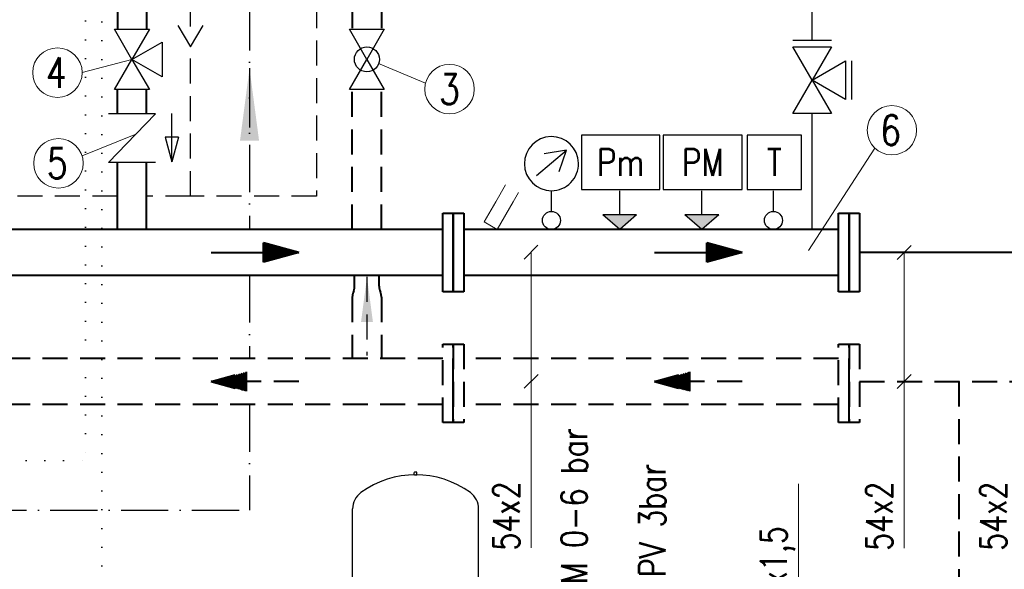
# Model space of a CAD drawing. Header units: millimetres. Extents: x -1200 to 89261, y -18765 to 52904.
# Tile 7 of 20: x 32863 to 40364, y -6370 to -2181. Entities that reach past the tile are written whole.
import ezdxf
from ezdxf.enums import TextEntityAlignment as Align

# ---------------------------------------------------------------- set-up
doc = ezdxf.new("R2010")
doc.units = ezdxf.units.MM
doc.header["$LTSCALE"] = 15
for name, pattern in [('ACAD_ISO10W100', [18, 12, -3, 0, -3]), ('DASHED', [19.05, 12.7, -6.35]), ('TEČKOVANÁ2', [3.175, 0, -3.175]), ('ČÁRKOVANÁ', [19.05, 12.7, -6.35])]:
    doc.linetypes.add(name, pattern=pattern)
for name, color, linetype in [('T_armatury', 7, 'Continuous'), ('T_odvod_kondenzatu', 4, 'ČÁRKOVANÁ'), ('T_regulace', 40, 'TEČKOVANÁ2'), ('T_zarizeni', 4, 'Continuous'), ('T_zemni_plyn', 6, 'ACAD_ISO10W100')]:
    doc.layers.add(name, color=color, linetype=linetype)
for name, color, linetype, lineweight in [('T_potrubi_privodni', 1, 'Continuous', 40), ('T_potrubi_zpetne', 5, 'DASHED', 40), ('T_text', 3, 'Continuous', 18)]:
    doc.layers.add(name, color=color, linetype=linetype, lineweight=lineweight)
doc.styles.add('EP', font='romans.shx', dxfattribs={"width": 0.8})
doc.styles.get("Standard").update_dxf_attribs({"font": 'romans.shx', "width": 0.8})
doc.dimstyles.get("Standard").update_dxf_attribs({"dimtxt": 0.18, "dimasz": 0.18, "dimexe": 0.18, "dimexo": 0.0625, "dimgap": 0.09, "dimtad": 0, "dimtih": 1, "dimtoh": 1, "dimdec": 4, "dimzin": 0, "dimdsep": 46, "dimtxsty": 'Standard', "dimcen": 0.09, "dimadec": 0, "dimazin": 0, "dimtfac": 1, "dimtdec": 4, "dimtofl": 0, "dimtmove": 0, "dimatfit": 3, "dimfxl": 1, "dimtolj": 1, "dimtzin": 0, "dimarcsym": 0})
pattern_1 = [(45, (399156.482, 32098.715), (-13.01076477, 1e-15), [])]
pattern_2 = [(45, (415019.014, 54474.917), (-13.01076477, 1e-15), [])]

# ---------------------------------------------------------------- blocks, each defined once
blk = doc.blocks.new('A$Cd7a3616a')
at = {"layer": 'T_zarizeni', "linetype": 'ByBlock', "extrusion": (0, 1, 0)}
for p, q in [((-59.4, 259.4), (-59.4, 267.4)), ((-49.9, 267.9), (-58.9, 267.9)), ((-49.4, 259.4), (-49.4, 267.4)), ((-58.9, 258.9), (-49.9, 258.9)), ((-219.6, -610.6), (-219.6, -576.6)), ((-217.6, -576.6), (-217.6, -610.6)), ((-167.3, -586.8), (-166.2, -583.5)), ((58.6, -586.8), (57.5, -583.5)), ((108.9, -576.6), (108.9, -610.6)), ((110.9, -610.6), (110.9, -576.6)), ((-251.9, -618.6), (-236.9, -618.6)), ((-251.9, -620.6), (-251.9, -618.6)), ((-236.9, -620.6), (-251.9, -620.6)), ((-236.9, -618.6), (-227.7, -618.6)), ((-227.7, -620.6), (-236.9, -620.6)), ((-69.4, -620.6), (-69.4, -601.3)), ((-39.4, -618.6), (-69.4, -618.6)), ((-69.4, -620.6), (-39.4, -620.6)), ((-39.4, -620.6), (-39.4, -601.3)), ((128.1, -618.6), (119, -618.6)), ((119, -620.6), (128.1, -620.6)), ((143.1, -618.6), (128.1, -618.6)), ((128.1, -620.6), (143.1, -620.6)), ((143.1, -620.6), (143.1, -618.6))]:
    blk.add_line(p, q, dxfattribs=at)
at = {"layer": 'T_zarizeni', "linetype": 'ByBlock'}
for p, q in [((-294.4, -166.6), (-294.4, 128.6)), ((185.6, -166.6), (185.6, 128.6)), ((-294.4, -471.8), (-294.4, -176.6)), ((185.6, -471.8), (185.6, -176.6))]:
    blk.add_line(p, q, dxfattribs=at)
blk.add_lwpolyline([(-305.4, -176.6), (196.6, -176.6, 0.414214), (201.6, -174.1), (201.6, -169.1, 0.414214), (196.6, -166.6), (-305.4, -166.6, 0.414214), (-310.4, -169.1), (-310.4, -174.1, 0.414214)], format="xyb", close=True, dxfattribs=at)
blk.add_circle((-54.4, -445.6), 16.9, dxfattribs=at)
for centre, radius, start, end in [((-58.9, 267.4), 0.5, 90, 180), ((-54.4, 267.9), 1.5, 0, 180), ((-49.9, 267.4), 0.5, 0, 90), ((-54.4, -95.6), 354, 53.9005, 126.0995), ((-58.9, 259.4), 0.5, 180, 270), ((-57.9, 258.4), 0.5, 0, 90), ((-50.9, 258.4), 0.5, 90, 180), ((-49.9, 259.4), 0.5, 270, 0), ((-217.9, 128.6), 76.5, 126.0995, 180), ((109.1, 128.6), 76.5, 359.837, 53.9003), ((-217.9, -471.8), 76.5, 179.837, 233.9003), ((109.1, -471.8), 76.5, 306.0995, 0), ((-54.4, -247.6), 354, 233.9005, 306.0995), ((-209.7, -576.7), 9.93, 68.3297, 179.4855), ((-209.9, -576.6), 7.75, 83.6351, 180), ((-69.2, -300.5), 302.6, 242.4889, 251.0808), ((-39.5, -300.5), 302.6, 288.9192, 297.5111), ((101, -576.7), 9.93, 0.5145, 111.6703), ((101.1, -576.6), 7.75, 0, 96.3649), ((-227.6, -610.6), 8.02, 269.8391, 359.8497), ((-227.6, -610.6), 10, 269.8398, 359.8532), ((118.9, -610.6), 10, 180.1468, 270.1602), ((118.9, -610.6), 8.02, 180.1503, 270.1609)]:
    blk.add_arc(centre, radius, start, end, dxfattribs=at)

msp = doc.modelspace()

# ---------------------------------------------------------------- hatches: boundary and pattern name
at = {"layer": 'T_armatury'}
for points in [[(37434.2, -3780.3), (37305.4, -3669.9), (37434.2, -3669.9), (37563, -3669.9)], [(38059.8, -3780.3), (37931, -3669.9), (38059.8, -3669.9), (38188.6, -3669.9)]]:
    msp.add_hatch(color=256, dxfattribs=at).paths.add_polyline_path(points)
at = {"layer": 'T_potrubi_privodni'}
h = msp.add_hatch(dxfattribs=at)
h.set_pattern_fill('CUSTOM32', color=256, scale=9.2, angle=45, pattern_type=2)
h.set_pattern_definition(pattern_2)
h.paths.add_polyline_path([(34989.6, -3955.3), (34722, -3882.4), (34722, -4028.2)])
h = msp.add_hatch(dxfattribs=at)
h.set_pattern_fill('CUSTOM33', color=256, scale=9.2, angle=45, pattern_type=2)
h.set_pattern_definition(pattern_2)
h.paths.add_polyline_path([(38098.6, -4028.2), (38098.6, -3882.4), (38366.2, -3955.3)])
at = {"layer": 'T_potrubi_zpetne'}
h = msp.add_hatch(dxfattribs=at)
h.set_pattern_fill('CUSTOM30', color=256, scale=9.2, angle=45, pattern_type=2)
h.set_pattern_definition(pattern_1)
h.paths.add_polyline_path([(34322.3, -4939.3), (34589.9, -5012.3), (34589.9, -4866.4)])
h = msp.add_hatch(dxfattribs=at)
h.set_pattern_fill('CUSTOM31', color=256, scale=9.2, angle=45, pattern_type=2)
h.set_pattern_definition(pattern_1)
h.paths.add_polyline_path([(37698.9, -4939.3), (37966.5, -5012.3), (37966.5, -4866.4)])

# ---------------------------------------------------------------- linework, layer by layer
at = {"layer": 'T_armatury'}
for p, q in [((38899.5, -2336.6), (38899.5, -2043.3)), ((33718.8, -2484), (33586.3, -2254.5)), ((33586.3, -2254.5), (33718.8, -2254.5)), ((33718.8, -2484), (33586.3, -2254.5)), ((33851.3, -2254.5), (33718.8, -2484)), ((33718.8, -2254.5), (33851.3, -2254.5)), ((35375.7, -2254.5), (35508.2, -2254.5)), ((35508.2, -2484), (35375.7, -2254.5)), ((35640.7, -2254.5), (35508.2, -2484)), ((35508.2, -2254.5), (35640.7, -2254.5)), ((35640.7, -2254.5), (35508.2, -2484)), ((33718.8, -2484), (33948.3, -2351.5)), ((33718.8, -2484), (33948.3, -2351.5)), ((33948.3, -2351.5), (33948.3, -2484)), ((38752.3, -2336.6), (38899.5, -2336.6)), ((38752.3, -2387.2), (38899.5, -2387.2)), ((38899.5, -2642.1), (38752.3, -2387.2)), ((38899.5, -2336.6), (39046.7, -2336.6)), ((39046.7, -2387.2), (38899.5, -2642.1)), ((38899.5, -2387.2), (39046.7, -2387.2)), ((39046.7, -2387.2), (38899.5, -2642.1)), ((33586.3, -2713.5), (33718.8, -2484)), ((33718.8, -2484), (33851.3, -2713.5)), ((33948.3, -2616.5), (33718.8, -2484)), ((33948.3, -2484), (33948.3, -2616.5)), ((35375.7, -2713.5), (35508.2, -2484)), ((35508.2, -2484), (35640.7, -2713.5)), ((38899.5, -2642.1), (39154.4, -2494.9)), ((39154.4, -2494.9), (39154.4, -2642.1)), ((39200.4, -2494.9), (39200.4, -2642.1)), ((38752.3, -2897.1), (38899.5, -2642.1)), ((39154.4, -2789.3), (38899.5, -2642.1)), ((39154.4, -2789.3), (38899.5, -2642.1)), ((38899.5, -2642.1), (39046.7, -2897.1)), ((39154.4, -2642.1), (39154.4, -2789.3)), ((39200.4, -2642.1), (39200.4, -2789.3)), ((33607.7, -2713.5), (33586.3, -2713.5)), ((33829.9, -2713.5), (33607.7, -2713.5)), ((33851.3, -2713.5), (33829.9, -2713.5)), ((35640.7, -2713.5), (35375.7, -2713.5)), ((33607.7, -2897.9), (33539.4, -2897.9)), ((33829.9, -2897.9), (33607.7, -2897.9)), ((33747, -3055.1), (33898.2, -2897.9)), ((33898.2, -2897.9), (33829.9, -2897.9)), ((34021.6, -3264.3), (34021.6, -2897)), ((38899.5, -2897.1), (38752.3, -2897.1)), ((39046.7, -2897.1), (38899.5, -2897.1)), ((38899.5, -3780.3), (38899.5, -2897.1)), ((33539.4, -3271.1), (33747, -3055.1)), ((33970.6, -3077), (34021.6, -3264.3)), ((34072.7, -3077), (33970.6, -3077)), ((34072.7, -3077), (34021.6, -3264.3)), ((36799.9, -3368.5), (37029.9, -3175.3)), ((37029.9, -3175.3), (36859.7, -3202.9)), ((36973.4, -3338.1), (37029.9, -3175.3)), ((33718.8, -3271.1), (33539.4, -3271.1)), ((33898.2, -3271.1), (33718.8, -3271.1)), ((36914.4, -3642.3), (36914.4, -3485.2)), ((37434.2, -3669.9), (37434.2, -3485.2)), ((38059.8, -3669.9), (38059.8, -3485.2)), ((38605.6, -3642.3), (38605.6, -3485.2)), ((37434.2, -3669.9), (37305.4, -3669.9)), ((37434.2, -3780.3), (37305.4, -3669.9)), ((37563, -3669.9), (37434.2, -3669.9)), ((37563, -3669.9), (37434.2, -3780.3)), ((38059.8, -3780.3), (37931, -3669.9)), ((38059.8, -3669.9), (37931, -3669.9)), ((38188.6, -3669.9), (38059.8, -3780.3)), ((38188.6, -3669.9), (38059.8, -3669.9))]:
    msp.add_line(p, q, dxfattribs=at)
at = {"layer": 'T_armatury', "color": 1, "linetype": 'Continuous', "lineweight": 15}
for p, q in [((36564.2, -3440.6), (36490.3, -3568.6)), ((36663.8, -3498.1), (36623.1, -3568.6)), ((36490.3, -3568.6), (36401.3, -3722.8)), ((36623.1, -3568.6), (36500.9, -3780.3)), ((36500.9, -3780.3), (36401.3, -3722.8))]:
    msp.add_line(p, q, dxfattribs=at)
at = {"layer": 'T_armatury'}
for points in [[(37142.4, -3061.3), (37142.4, -3475.3), (37740.1, -3475.3), (37740.1, -3061.3)], [(37766.7, -3061.3), (37766.7, -3475.3), (38367, -3475.3), (38367, -3061.3)], [(38405.7, -3061.3), (38405.7, -3475.3), (38819.7, -3475.3), (38819.7, -3061.3)]]:
    msp.add_lwpolyline(points, close=True, dxfattribs=at)
for centre, radius in [((35508.2, -2484), 95.3), ((36914.4, -3711.3), 69), ((38605.6, -3711.3), 69)]:
    msp.add_circle(centre, radius, dxfattribs=at)
for start, end in [(1.27664, 270), (270, 1.27664)]:
    msp.add_arc((36914.4, -3278.9), 206.3, start, end, dxfattribs=at)
at = {"layer": 'T_odvod_kondenzatu'}
for p, q in [((34164.2, -2232.1), (34164.2, -2055.1)), ((35125.1, -2055.1), (35125.1, -3525.8)), ((34067.3, -2226), (34164.2, -2389.2)), ((34164.2, -2389.2), (34261, -2226)), ((34164.2, -3525.8), (34164.2, -2389.2)), ((33607.7, -3525.8), (31940.1, -3525.8)), ((34164.2, -3525.8), (33829.9, -3525.8)), ((35125.1, -3525.8), (34164.2, -3525.8))]:
    msp.add_line(p, q, dxfattribs=at)
at = {"layer": 'T_potrubi_privodni'}
for p, q in [((33607.7, -2055.1), (33607.7, -2254.5)), ((33829.9, -2055.1), (33829.9, -2254.5)), ((33607.7, -2897.9), (33607.7, -2713.5)), ((33829.9, -2897.9), (33829.9, -2713.5)), ((33607.7, -3780.3), (33607.7, -3271.1)), ((33829.9, -3780.3), (33829.9, -3271.1)), ((36086.2, -4254.3), (36086.2, -3656.3)), ((36086.2, -3656.3), (36166.3, -3656.3)), ((36166.3, -3656.3), (36246.3, -3656.3)), ((36166.3, -4254.3), (36166.3, -3656.3)), ((36166.3, -3656.3), (36166.3, -4254.3)), ((36246.3, -3656.3), (36246.3, -4254.3)), ((39101.8, -3656.3), (39181.9, -3656.3)), ((39101.8, -4254.3), (39101.8, -3656.3)), ((39181.9, -3656.3), (39181.9, -4254.3)), ((39181.9, -4254.3), (39181.9, -3656.3)), ((39181.9, -3656.3), (39261.9, -3656.3)), ((39261.9, -3656.3), (39261.9, -4254.3)), ((36086.2, -3780.3), (32608.5, -3780.3)), ((36166.3, -4116.1), (36166.3, -3766.1)), ((39101.8, -3780.3), (36245.6, -3780.3)), ((36246.3, -3780.3), (36246.3, -4130.3)), ((39181.9, -4116.1), (39181.9, -3766.1)), ((39261.9, -3780.3), (39261.9, -4130.3)), ((34722, -4028.2), (34722, -3882.4)), ((34989.6, -3955.3), (34722, -3882.4)), ((38366.2, -3955.3), (38098.6, -3882.4)), ((38098.6, -4028.2), (38098.6, -3882.4)), ((34322.3, -3955.3), (34989.6, -3955.3)), ((34989.6, -3955.3), (34722, -4028.2)), ((37698.9, -3955.3), (38366.2, -3955.3)), ((38366.2, -3955.3), (38098.6, -4028.2)), ((40776.3, -3955.3), (39261.9, -3955.3)), ((36086.2, -4130.3), (32613.2, -4130.3)), ((39101.8, -4130.3), (36246.3, -4130.3)), ((36166.3, -4254.3), (36086.2, -4254.3)), ((36246.3, -4254.3), (36166.3, -4254.3)), ((39181.9, -4254.3), (39101.8, -4254.3)), ((39261.9, -4254.3), (39181.9, -4254.3))]:
    msp.add_line(p, q, dxfattribs=at)
at = {"layer": 'T_potrubi_zpetne'}
for p, q in [((35397.1, -2055.1), (35397.1, -2254.5)), ((35619.3, -2055.1), (35619.3, -2254.5)), ((35397.1, -3780.3), (35397.1, -2713.5)), ((35619.3, -3780.3), (35619.3, -2713.5)), ((35415.1, -4212.7), (35415.1, -4130.3)), ((35601.3, -4212.7), (35601.3, -4130.3)), ((35409.5, -4244.2), (35403.6, -4260.5)), ((35606.9, -4244.2), (35612.8, -4260.5)), ((35397.1, -4297), (35397.1, -4764.4)), ((35619.3, -4297), (35619.3, -4764.4)), ((36086.2, -4654.5), (36166.3, -4654.5)), ((36086.2, -5252.5), (36086.2, -4654.5)), ((36166.3, -4654.5), (36166.3, -5252.5)), ((36166.3, -5252.5), (36166.3, -4654.5)), ((36166.3, -4654.5), (36246.3, -4654.5)), ((36246.3, -4654.5), (36246.3, -5252.5)), ((39101.8, -5252.5), (39101.8, -4654.5)), ((39101.8, -4654.5), (39181.9, -4654.5)), ((39181.9, -4654.5), (39261.9, -4654.5)), ((39181.9, -5252.5), (39181.9, -4654.5)), ((39181.9, -4654.5), (39181.9, -5252.5)), ((39261.9, -4654.5), (39261.9, -5252.5)), ((36086.2, -4764.4), (32613.2, -4764.4)), ((36166.3, -5114.3), (36166.3, -4764.4)), ((39101.8, -4764.4), (36246.3, -4764.4)), ((39181.9, -5114.3), (39181.9, -4764.4)), ((34322.3, -4939.3), (34589.9, -4866.4)), ((34589.9, -4866.4), (34589.9, -5012.3)), ((37698.9, -4939.3), (37966.5, -4866.4)), ((37966.5, -4866.4), (37966.5, -5012.3)), ((34322.3, -4939.3), (34589.9, -5012.3)), ((34989.6, -4939.3), (34322.3, -4939.3)), ((38366.2, -4939.3), (37698.9, -4939.3)), ((37698.9, -4939.3), (37966.5, -5012.3)), ((39262, -4939.3), (40776.3, -4939.3)), ((40019.1, -4939.3), (40019.1, -7059.3)), ((36086.2, -5114.3), (32613.2, -5114.3)), ((39101.8, -5114.3), (36246.3, -5114.3)), ((36166.3, -5252.5), (36086.2, -5252.5)), ((36246.3, -5252.5), (36166.3, -5252.5)), ((39181.9, -5252.5), (39101.8, -5252.5)), ((39261.9, -5252.5), (39181.9, -5252.5))]:
    msp.add_line(p, q, dxfattribs=at)
for centre, radius, start, end in [((35503.8, -4297), 106.7, 160, 180), ((35323.1, -4212.7), 92, 340, 0), ((35693.3, -4212.7), 92, 180, 200), ((35512.6, -4297), 106.7, 0, 20)]:
    msp.add_arc(centre, radius, start, end, dxfattribs=at)
msp.add_solid([(35554.5, -4486.6), (35463.6, -4486.6), (35509.1, -4141.6)], dxfattribs=at)
at = {"layer": 'T_regulace', "ltscale": 3}
for p, q in [((33364.4, -2047.8), (33364.4, -5540.7)), ((33490.3, -2055.1), (33490.3, -7677)), ((29766.3, -5540.7), (33364.4, -5540.7))]:
    msp.add_line(p, q, dxfattribs=at)
at = {"layer": 'T_text'}
for p, q in [((33718.8, -2484), (33339.5, -2584.9)), ((35597.9, -2516.3), (35954.7, -2666.4)), ((33747, -3055.1), (33338.2, -3218.7)), ((38873.9, -3940.1), (39379.1, -3161)), ((36705.8, -4006.6), (36811.9, -3900.5)), ((36760, -3953.5), (36758.9, -6206.5)), ((39548.2, -4008.3), (39654.3, -3902.3)), ((39602.4, -3955.3), (39601.3, -6208.2)), ((36706.5, -4990.6), (36812.6, -4884.6)), ((39548.9, -4992.4), (39655, -4886.3)), ((38796.3, -5719.4), (38796.3, -7059.3))]:
    msp.add_line(p, q, dxfattribs=at)
for centre, radius in [((33150.9, -2584.9), 188.6), ((36138, -2710.7), 188.6), ((39508, -3024), 188.1), ((33158.5, -3275.9), 188.6)]:
    msp.add_circle(centre, radius, dxfattribs=at)
at = {"layer": 'T_zemni_plyn', "ltscale": 2}
for p, q in [((34614.3, -2055.1), (34614.3, -3780.3)), ((34614.3, -4130.3), (34614.3, -4764.4)), ((34614.3, -5114.3), (34614.3, -5918.8)), ((30935.2, -5918.8), (34614.3, -5918.8))]:
    msp.add_line(p, q, dxfattribs=at)
at = {"layer": 'T_zemni_plyn'}
msp.add_solid([(34687, -3103.9), (34541.7, -3103.9), (34614.3, -2551.9)], dxfattribs=at)

# ---------------------------------------------------------------- block references
at = {"layer": 'T_zarizeni', "xscale": 2, "yscale": 2, "zscale": 2}
msp.add_blockref('A$Cd7a3616a', (35988.5, -6166.8), dxfattribs=at)

# ---------------------------------------------------------------- texts
at = {"layer": 'T_armatury', "char_height": 207, "attachment_point": 8, "line_spacing_factor": 0.720288}
for s, insert in [('Pm', (37441.2, -3371.8)), ('PM', (38066.8, -3371.8)), ('T', (38612.7, -3371.8))]:
    msp.add_mtext(s, dxfattribs=dict(at, insert=insert))
at = {"layer": 'T_text', "style": 'EP', "width": 0.8}
for s, p in [('M 0-6 bar', (37087.7, -5888.7)), ('PV 3bar', (37682.5, -5997.9))]:
    msp.add_text(s, height=200, rotation=90, dxfattribs=at).set_placement(p, align=Align.MIDDLE_CENTER)
for s, p in [('54x2', (36670.2, -6227.7, 0)), ('54x2', (39512.6, -6229.4, 0)), ('54x2', (40380.7, -6229.4, 0)), ('28x1,5', (38706.5, -6775, 0))]:
    msp.add_text(s, height=200, rotation=90, dxfattribs=at).set_placement(p)
at = {"layer": 'T_text', "char_height": 230, "attachment_point": 5, "line_spacing_factor": 0.545455}
for s, insert in [('4', (33141.9, -2584.9)), ('3', (36138, -2710.7)), ('6', (39499, -3024)), ('5', (33149.4, -3275.9))]:
    msp.add_mtext(s, dxfattribs=dict(at, insert=insert))

# ---------------------------------------------------------------- leaders
at = {"layer": 'T_potrubi_zpetne', "has_arrowhead": 0}
msp.add_leader([(35509.1, -4141.6), (35509.1, -4740.2)], dimstyle='Standard', override={"dimtxsty": 'Standard'}, dxfattribs=at)
at = {"layer": 'T_zemni_plyn', "has_arrowhead": 0}
msp.add_leader([(34614.3, -2551.9), (34614.3, -3017.1)], dimstyle='Standard', override={"dimtxsty": 'Standard'}, dxfattribs=at)

doc.saveas('drawing.dxf')
